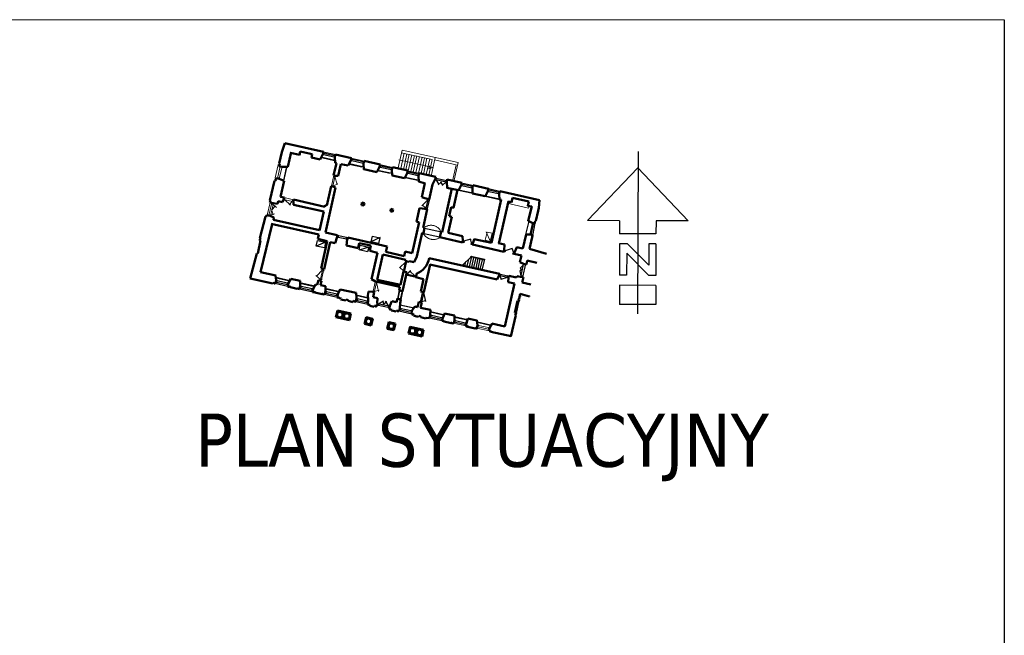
# Model space of a CAD drawing. Header units: millimetres. Extents: x 5545 to 136433, y -146986 to -36607.
# Tile 136 of 159: x 38665 to 39184, y -49662 to -49338. Entities that reach past the tile are written whole.
import ezdxf

# ---------------------------------------------------------------- set-up
doc = ezdxf.new("R2010")
doc.units = ezdxf.units.MM
doc.header["$LTSCALE"] = 8
doc.linetypes.add('DASHDOTX2', pattern=[50.8, 25.4, -12.7, 0, -12.7])
doc.layers.add('Arc_opisy', color=18, linetype='Continuous')
doc.layers.add('Standard', color=7, linetype='Continuous', lineweight=25)
doc.layers.add('STOLARKA', color=130, linetype='Continuous', lineweight=15)
doc.styles.add('ISOCP', font='ISOCP.SHX')
doc.styles.add('Tahoma14', font='txt', dxfattribs={"height": 14})

# ---------------------------------------------------------------- blocks, each defined once
blk = doc.blocks.new('POLNOC')
for p, q in [((0, 68.6), (0, 0)), ((0, 61.61), (-21.27, 39.33)), ((0, 61.61), (21.27, 39.33)), ((-7.67, 39.33), (-21.27, 39.33)), ((-7.67, 39.33), (-7.67, 33.82)), ((7.67, 39.33), (7.67, 33.82)), ((21.27, 39.33), (7.67, 39.33)), ((7.67, 33.82), (-7.67, 33.82)), ((-4.39, 29.59), (-7.67, 29.59)), ((-7.67, 29.59), (-7.67, 16.32)), ((-4.39, 29.59), (4.67, 20.56)), ((4.67, 29.59), (4.67, 20.56)), ((7.67, 29.59), (4.67, 29.59)), ((7.67, 29.59), (7.67, 16.32)), ((-4.67, 25.64), (4.67, 16.32)), ((-4.67, 25.64), (-4.67, 16.32)), ((-4.67, 16.32), (-7.67, 16.32)), ((7.67, 16.32), (4.67, 16.32)), ((-7.67, 12.09), (-7.67, 4.03)), ((7.67, 12.09), (-7.67, 12.09)), ((7.67, 12.09), (7.67, 4.03)), ((7.67, 4.03), (-7.67, 4.03))]:
    blk.add_line(p, q)
blk = doc.blocks.new('G$C70098922')
at = {"xscale": 1.247999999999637, "yscale": 1.247999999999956, "zscale": 1.248, "rotation": 359.8333722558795}
blk.add_blockref('POLNOC', (26.41, 0), dxfattribs=at)
blk = doc.blocks.new('G$CD086E098')
at = {"color": 170, "linetype": 'ByBlock', "const_width": 0.315}
blk.add_lwpolyline([(571.7, 133.7), (573.8, 131.6)], dxfattribs=at)
at = {"layer": 'Standard', "color": 250, "lineweight": 20}
for p, q in [((252.9, 336.8), (252.9, 374.7)), ((252.9, 374.7), (373.8, 374.7)), ((324.5, 374.6), (324.5, 334.3)), ((373.8, 374.7), (373.8, 334.1)), ((250.8, 352.9), (324.4, 352.9)), ((252.4, 369), (319.2, 369)), ((258.9, 369.4), (258.9, 336.5)), ((264.7, 369), (264.7, 334.8)), ((269.5, 369.7), (269.5, 335.7)), ((275.1, 369.4), (275.1, 334.7)), ((281, 369.4), (281, 334.7)), ((285.8, 369.6), (285.8, 334.8)), ((291.3, 369.7), (291.3, 334.6)), ((297.5, 369.7), (297.5, 334.8)), ((302.6, 369.1), (302.6, 335.3)), ((307.8, 369.6), (307.8, 334.4)), ((313.9, 369.6), (313.9, 335.6)), ((316.2, 348.7), (316.2, 354.9)), ((324.4, 352.9), (316.2, 348.7)), ((319.2, 369), (319.2, 335.1)), ((370.8, 369.3), (324, 369.3)), ((370.8, 334.1), (370.8, 369.3)), ((92.1, 332.7), (93.9, 332.7)), ((93.9, 332.7), (93.9, 329.3)), ((117.8, 332.5), (116, 332.5)), ((116.1, 332.5), (116.1, 329.2)), ((152.5, 333.2), (154.3, 333.2)), ((154.3, 333.2), (154.3, 329.9)), ((179.7, 333.2), (177.8, 333.2)), ((177.9, 333.2), (177.9, 329.8)), ((214.3, 332.9), (216.1, 332.9)), ((216.1, 332.9), (216.1, 329.5)), ((240.9, 332.9), (239.1, 332.9)), ((239.2, 332.9), (239.2, 329.5)), ((274, 332.9), (275.8, 332.9)), ((275.8, 332.9), (275.8, 329.6)), ((298.4, 332.8), (296.6, 332.8)), ((296.7, 332.8), (296.7, 329.4)), ((334.6, 332.9), (336.4, 332.9)), ((336.4, 332.9), (336.4, 329.6)), ((359.2, 332.9), (357.4, 332.9)), ((357.5, 332.9), (357.5, 329.6)), ((390.7, 332.6), (392.5, 332.6)), ((392.5, 332.6), (392.5, 329.3)), ((414.5, 332.8), (412.7, 332.8)), ((412.8, 332.8), (412.8, 329.4)), ((448.3, 333.1), (450.1, 333.1)), ((450.1, 333.1), (450.1, 329.7)), ((472.4, 333), (470.6, 333)), ((470.7, 333), (470.7, 329.6)), ((93.9, 329.3), (92.1, 329.3)), ((116.1, 329.2), (117.9, 329.2)), ((154.3, 329.9), (152.5, 329.9)), ((177.9, 329.8), (179.8, 329.8)), ((216.1, 329.5), (214.3, 329.5)), ((239.2, 329.5), (241, 329.5)), ((275.8, 329.6), (274, 329.6)), ((296.7, 329.4), (298.5, 329.4)), ((336.4, 329.6), (334.6, 329.6)), ((357.5, 329.6), (359.3, 329.6)), ((392.5, 329.3), (390.6, 329.3)), ((412.8, 329.4), (414.6, 329.4)), ((450.1, 329.7), (448.3, 329.7)), ((470.7, 329.6), (472.5, 329.6)), ((498.9, 318.5), (498.9, 313.8)), ((498.9, 313.8), (539.6, 313.8)), ((539.6, 313.8), (539.6, 319)), ((124.3, 291.7), (124.3, 267.8)), ((127.3, 291.9), (127.3, 268.5)), ((6.6, 287.6), (5.1, 287.6)), ((5.1, 287.6), (5.1, 259.3)), ((9.5, 283.8), (13.9, 283.8)), ((10.2, 285.3), (10.2, 259.5)), ((13.8, 285.7), (13.8, 258.9)), ((23.1, 288), (23.1, 257.6)), ((23.8, 288.9), (23.8, 256.9)), ((123.2, 269.6), (128.6, 269.6)), ((123.4, 288.7), (128, 288.7)), ((127, 289.4), (135.7, 274)), ((127.1, 269), (136.5, 275.7)), ((5.1, 259.3), (7.5, 259.3)), ((9.9, 261.1), (14.5, 261.1)), ((463.1, 245.1), (476.8, 226.6)), ((465.2, 227.5), (465.2, 245)), ((465.2, 245), (476.2, 245)), ((476.2, 245), (476.2, 227.5)), ((31.7, 218.9), (55, 218.9)), ((31.9, 222.7), (53.5, 222.7)), ((34.2, 218.9), (48.9, 210.1)), ((34.3, 223.3), (34.3, 218.5)), ((50.5, 218.6), (46.2, 210)), ((50.6, 223.1), (50.6, 218.5)), ((476.2, 227.5), (465.2, 227.5)), ((5.9, 206.5), (5.9, 178.8)), ((13.7, 203.7), (8.9, 203.7)), ((9.4, 206.4), (9.4, 178.8)), ((11.7, 204.2), (21.1, 199)), ((11.8, 192.9), (17.5, 182.6)), ((18.6, 202.2), (12, 191.4)), ((12.9, 206.5), (12.9, 178.8)), ((13.6, 180.3), (9.2, 180.3)), ((12.8, 180.3), (19.7, 185.2)), ((144.2, 91.9), (134.7, 76.3)), ((149.1, 91), (143.9, 91)), ((144.3, 94.6), (144.3, 68.5)), ((147.1, 94.3), (147.1, 67.8)), ((258.1, 90.9), (258.1, 71.5)), ((260.9, 90.8), (260.9, 71.9)), ((261.1, 91.3), (269.6, 72.9)), ((144.6, 71.2), (133.5, 77.5)), ((148.2, 71.8), (143.2, 71.8)), ((260.7, 71.2), (270.3, 76)), ((319.8, 55.2), (350, 55.2)), ((464.8, 42.4), (437.5, 42.4)), ((515.4, 46.1), (487.8, 46.1)), ((488, 49.4), (515.2, 49.4)), ((515.3, 43.1), (488.7, 43.1)), ((490.7, 49.8), (490.7, 45.3)), ((512.6, 50.1), (512.6, 45.2))]:
    blk.add_line(p, q, dxfattribs=at)
at = {"layer": 'Standard', "color": 250, "lineweight": 50}
for p, q in [((8.4, 335.3), (6.4, 315.2)), ((8.9, 335.1), (92, 335.1)), ((92, 335.3), (92, 329.5)), ((117.9, 335.6), (117.9, 329.7)), ((117.9, 335.1), (152.5, 335.1)), ((152.5, 335.9), (152.5, 330)), ((179.8, 335.3), (179.8, 329.5)), ((179.8, 335.1), (214.3, 335.1)), ((214.3, 335.5), (214.3, 329.7)), ((241, 335.5), (241, 329.7)), ((241, 335.1), (274, 335.1)), ((274, 335.6), (274, 329.7)), ((298.6, 335.4), (298.6, 329.6)), ((298.6, 335.1), (334.5, 335.1)), ((334.5, 335.6), (334.5, 329.7)), ((359.3, 335.5), (359.3, 329.7)), ((359.3, 335.1), (390.6, 335.1)), ((390.6, 335.2), (390.6, 329.4)), ((414.7, 335.4), (414.7, 329.6)), ((414.7, 335.1), (448.2, 335.1)), ((448.2, 335.7), (448.2, 329.9)), ((472.6, 335.4), (472.6, 329.1)), ((472.6, 335.1), (558.2, 335.1)), ((560.4, 318.7), (558.2, 335.1)), ((6.4, 315.2), (6.4, 290.4)), ((24.7, 318), (44.2, 318)), ((25.6, 319.4), (25.6, 287.4)), ((44.2, 317.4), (44.2, 324.9)), ((44.2, 324.9), (70.3, 324.9)), ((70.3, 324.9), (70.3, 317.1)), ((70.3, 318), (89, 318)), ((92, 329.6), (88.8, 317.4)), ((117.9, 329.8), (121.1, 318)), ((121.1, 318), (123.9, 318)), ((123.9, 318), (123.9, 291.3)), ((133.5, 318), (149.2, 318)), ((133.5, 292.5), (133.5, 318)), ((152.5, 330.1), (149.2, 318)), ((179.8, 329.6), (183, 317.4)), ((182.9, 318), (211.1, 318)), ((214.3, 329.8), (211, 317.6)), ((241, 329.8), (244.2, 317.6)), ((244.1, 318), (270.8, 318)), ((274, 329.9), (270.7, 317.7)), ((298.6, 329.7), (301.8, 317.5)), ((315.7, 316.5), (301.5, 317.9)), ((315.2, 287.4), (315, 317.1)), ((331.1, 318), (331.1, 285.9)), ((334.6, 329.9), (331.3, 317.7)), ((359.3, 329.8), (362.6, 317.7)), ((362.5, 318), (387.6, 318)), ((372.7, 224.7), (372.7, 318.7)), ((385.1, 279.4), (385.1, 318.4)), ((390.6, 329.5), (387.4, 317.4)), ((414.6, 329.7), (417.9, 317.6)), ((417.8, 318), (445.1, 318)), ((448.2, 330), (445, 317.8)), ((472.6, 329.2), (475.8, 317.1)), ((475.5, 318), (479.4, 318)), ((479.4, 224.9), (479.4, 319)), ((494.7, 227.3), (494.7, 318.8)), ((494.7, 318), (501.6, 318)), ((501.6, 324.7), (501.6, 327)), ((501.6, 327), (536.8, 327)), ((501.6, 317.5), (501.6, 324.7)), ((536.8, 327), (536.8, 317.3)), ((536.8, 318), (545, 318)), ((545, 286.4), (545, 319.1)), ((560.4, 312.3), (560.4, 318.7)), ((560.4, 290.9), (560.4, 312.3)), ((6.4, 290.4), (7.7, 290.4)), ((7.7, 290.4), (7.7, 288.3)), ((123.9, 291.3), (127.6, 291.3)), ((127.6, 291.3), (133.5, 292.5)), ((559.3, 289.6), (560.4, 290.9)), ((7.7, 288.3), (6.6, 288.3)), ((6.6, 288.3), (6.6, 287)), ((6.6, 287), (7.9, 285.1)), ((7.9, 285.1), (10.8, 285.1)), ((10.8, 285.1), (14.2, 285.1)), ((14.2, 285.1), (26, 287.9)), ((331.4, 285.7), (315.2, 287.4)), ((385.7, 279.6), (379.8, 279.6)), ((379.8, 279.6), (379.8, 260.3)), ((544.7, 287), (553.9, 285.3)), ((553.9, 285.3), (557.4, 285.3)), ((557.4, 285.3), (559.3, 285.3)), ((559.3, 287.1), (559.3, 289.6)), ((559.3, 285.3), (559.3, 287.1)), ((4.5, 210.3), (4.5, 253.1)), ((4.5, 253.1), (6.9, 253.1)), ((6, 256.1), (6, 257.8)), ((6, 257.8), (7.1, 257.8)), ((6.9, 256.1), (6, 256.1)), ((6.9, 253.1), (6.9, 256.1)), ((7.1, 257.8), (7.1, 259.1)), ((7.3, 259.1), (13.4, 259.1)), ((13.4, 259.1), (24.8, 257.4)), ((24.8, 257.4), (24.8, 222.7)), ((123.7, 267.9), (123.7, 268.2)), ((123.7, 268.2), (127.6, 268.2)), ((123.7, 226.2), (123.7, 267.9)), ((127.6, 268.2), (133.3, 267.1)), ((133.3, 267.1), (133.3, 170)), ((315.5, 263.2), (332, 264.7)), ((315.5, 234.2), (315.5, 263.2)), ((332, 264.7), (332, 224.9)), ((379.8, 260.3), (385.7, 260.3)), ((385.7, 260.3), (385.7, 225.5)), ((546.4, 258.3), (555.4, 260)), ((546.4, 227.7), (546.4, 258.3)), ((555.4, 260), (560.1, 260)), ((560.4, 257.3), (559.9, 257.3)), ((559.9, 257.3), (559.9, 255.6)), ((559.9, 255.6), (560.3, 255.6)), ((560.1, 260), (560.1, 258.3)), ((560.1, 258.3), (560.4, 258.3)), ((560.3, 255.6), (560.3, 230)), ((560.4, 258.3), (560.4, 257.3)), ((194.5, 248.5), (200.1, 248.5)), ((194.5, 243), (194.5, 248.5)), ((200.1, 243), (194.5, 243)), ((200.1, 248.5), (200.1, 243)), ((257.1, 243.6), (257.1, 248.8)), ((257.1, 248.8), (261.8, 248.8)), ((261.8, 243.6), (257.1, 243.6)), ((261.8, 248.8), (261.8, 243.6)), ((321, 234.2), (315.5, 234.2)), ((321, 167.5), (321, 234.2)), ((560.3, 230), (597.3, 228)), ((5.6, 210.3), (4.5, 210.3)), ((5.6, 206), (5.6, 210.3)), ((31, 212.7), (22, 212.7)), ((22, 212.7), (22, 206.8)), ((24.8, 222.7), (32.2, 222.7)), ((32.2, 218), (31, 212.7)), ((32.2, 222.7), (32.2, 218)), ((52.6, 219.7), (52.5, 222.9)), ((52.5, 222.9), (120.2, 222.9)), ((53.6, 218.4), (52.6, 219.7)), ((55, 212.6), (53.6, 218.4)), ((120, 212.6), (55, 212.6)), ((120, 171.6), (120, 212.6)), ((120.2, 222.9), (120.2, 226.2)), ((120.2, 226.2), (123.7, 226.2)), ((332, 224.9), (334.9, 224.9)), ((334.9, 213.5), (332.1, 213.5)), ((332.1, 213.5), (332.1, 162.7)), ((334.9, 224.9), (334.9, 213.5)), ((370.7, 212.9), (370.7, 225)), ((370.7, 225), (372.9, 225)), ((419.8, 212.9), (370.7, 212.9)), ((385.7, 225.5), (416.9, 225.5)), ((416.9, 225.5), (419.8, 216)), ((419.8, 216), (419.8, 212.9)), ((442.8, 225.6), (440.8, 215.7)), ((440.8, 215.7), (440.8, 212.7)), ((440.8, 212.7), (508.9, 212.7)), ((442.2, 224.9), (479.4, 224.9)), ((506.9, 227.6), (494.1, 227.6)), ((508.9, 215.3), (506.9, 227.6)), ((508.9, 212.7), (508.9, 215.3)), ((533.5, 228), (530.8, 215.5)), ((530.8, 215.5), (530.8, 212.6)), ((530.8, 212.6), (546.6, 212.6)), ((533, 227.7), (546.4, 227.7)), ((546.6, 212.6), (546.6, 198.7)), ((12.3, 206), (5.6, 206)), ((22, 206.8), (12.3, 206)), ((546.6, 198.7), (554.9, 196.9)), ((554.9, 196.9), (560.8, 196.9)), ((560.8, 196.9), (560.8, 205.1)), ((560.8, 205.1), (581.4, 205.1)), ((1.3, 128.4), (2.9, 175.1)), ((2.9, 175.1), (4.3, 175.1)), ((4.3, 175.1), (4.3, 179)), ((4.3, 179), (12.4, 179)), ((12.4, 179), (20.5, 177.5)), ((20.5, 177.5), (20.5, 172.2)), ((120, 171.9), (20.5, 171.9)), ((133.3, 170), (158.9, 170)), ((159.5, 166.4), (158.1, 152.4)), ((158.9, 170), (159.5, 170)), ((159.5, 170), (159.5, 166.4)), ((182.9, 153), (181.4, 166.1)), ((181.5, 166), (181.5, 169.7)), ((181.5, 169.7), (266.6, 169.7)), ((266.6, 169.7), (266.6, 157.8)), ((305.6, 157.8), (305.6, 167.5)), ((305.6, 167.5), (321, 167.5)), ((546.4, 168), (554.8, 168.9)), ((546.4, 165), (546.4, 168)), ((554.8, 168.9), (560.7, 168.9)), ((560.7, 168.9), (560.7, 158)), ((18.1, 58.5), (19.9, 162.9)), ((18.1, 162.9), (120.4, 162.9)), ((120.4, 162.9), (120.4, 153.2)), ((120.4, 153.2), (141.1, 153.2)), ((141.1, 153.2), (141.1, 94.1)), ((147.7, 93.8), (147.7, 152.7)), ((147.7, 152.7), (158.2, 152.7)), ((207.6, 153), (182.9, 153)), ((232.8, 164), (207.6, 164)), ((207.6, 164), (207.6, 153)), ((232.8, 152.4), (232.8, 164)), ((249.4, 152.4), (232.8, 152.4)), ((249.4, 95), (249.4, 152.4)), ((310.8, 151), (261.5, 151)), ((261.5, 151), (261.5, 96.8)), ((266.6, 157.8), (305.6, 157.8)), ((310.8, 147.9), (310.8, 151)), ((318.8, 147.9), (310.8, 147.9)), ((329.5, 149.9), (318.8, 149.9)), ((318.8, 149.9), (318.8, 147.9)), ((332.1, 162.7), (329.5, 149.9)), ((509.8, 164.9), (358, 164.9)), ((362.7, 152.4), (508.1, 152.4)), ((363, 152.4), (363, 92.7)), ((508.1, 152.4), (509.8, 162.4)), ((509.8, 162.4), (509.8, 164.9)), ((530, 161.7), (530, 165)), ((530, 165), (546.4, 165)), ((530, 161.9), (532, 151.9)), ((545.5, 152.1), (531.8, 152.1)), ((545.5, 59.4), (545.5, 152.1)), ((560.7, 158), (579.3, 157.3)), ((2.6, 128.4), (1.3, 128.4)), ((1.8, 123.5), (1.8, 126.2)), ((1.8, 126.2), (2.6, 126.2)), ((2.6, 126.2), (2.6, 128.4)), ((311.5, 96.8), (311.5, 125.6)), ((311.5, 125.6), (318.9, 125.6)), ((318.9, 125.6), (318.9, 84.7)), ((339.6, 119.5), (339.6, 127.9)), ((561.6, 133.4), (581.8, 132.1)), ((561.8, 122.5), (561.8, 133.8)), ((3.9, 123.5), (1.8, 123.5)), ((3.9, 95.8), (3.9, 123.5)), ((356.5, 119.5), (339.6, 119.5)), ((356.5, 92.7), (356.5, 119.5)), ((559.1, 92), (559.1, 118.1)), ((559.1, 118.1), (562.5, 118.1)), ((560.5, 121.3), (560.5, 122.5)), ((560.5, 122.5), (561.8, 122.5)), ((562.5, 121.3), (560.5, 121.3)), ((562.5, 118.1), (562.5, 121.3)), ((2.1, 95.8), (3.9, 95.8)), ((141.1, 94.1), (141.1, 93.8)), ((141.1, 93.8), (147.7, 93.8)), ((258.4, 92.4), (249.4, 95)), ((262.4, 92.4), (258.4, 92.4)), ((261.5, 96.8), (311.5, 96.8)), ((311.2, 92.4), (262.4, 92.4)), ((311.2, 84.7), (311.2, 92.4)), ((318.9, 84.7), (311.2, 84.7)), ((363, 92.7), (356.5, 92.7)), ((562.4, 92), (559.1, 92)), ((561, 87.7), (561, 89)), ((561, 89), (562.4, 89)), ((562.2, 87.7), (561, 87.7)), ((562.2, 41.8), (562.2, 87.7)), ((562.4, 89), (562.4, 92)), ((147.1, 69), (140.7, 69)), ((140.7, 69), (140.7, 58.7)), ((147.1, 59.5), (147.1, 69)), ((249.1, 68.8), (257.9, 69.9)), ((249.1, 60.3), (249.1, 68.8)), ((257.9, 69.9), (261.2, 69.9)), ((261.2, 69.9), (261.2, 59.3)), ((311.2, 67.1), (319.2, 67.1)), ((311.6, 59.5), (311.6, 67.8)), ((319.2, 67.1), (319.2, 58.8)), ((363.6, 70.6), (357.1, 70.6)), ((357.1, 70.6), (357.1, 59.1)), ((363.6, 59.1), (363.6, 70.6)), ((51, 58.5), (18.1, 58.5)), ((48.7, 41.2), (48.7, 42.4)), ((48.7, 42.4), (51.1, 42.4)), ((53.8, 49.4), (50.8, 58.7)), ((51.1, 42.4), (51.1, 41.7)), ((51.1, 41.7), (52.9, 41.7)), ((52.9, 41.7), (52.9, 42.4)), ((52.9, 42.4), (53.8, 42.4)), ((53.8, 42.4), (53.8, 49.4)), ((80.7, 49.4), (83.7, 59.1)), ((80.7, 41.7), (80.7, 49.4)), ((82.6, 41.7), (80.7, 41.7)), ((84.3, 41.7), (82.6, 41.7)), ((83.6, 58.8), (103.4, 58.8)), ((86.6, 42.5), (84.3, 42.5)), ((84.3, 42.5), (84.3, 41.7)), ((86.6, 41.9), (86.6, 42.5)), ((86.6, 41.3), (86.6, 41.9)), ((103.2, 42.3), (101.3, 42.3)), ((101.3, 42.3), (101.3, 41.3)), ((103.2, 41.8), (103.2, 42.3)), ((106.1, 41.8), (103.2, 41.8)), ((103.4, 58.8), (106.2, 48.8)), ((106.2, 48.8), (106.1, 45.3)), ((106.1, 45.3), (106.1, 41.8)), ((136.6, 58.7), (133.7, 48.7)), ((133.7, 48.7), (133.7, 42.4)), ((133.7, 42.4), (134.3, 42.4)), ((134.3, 42.4), (134.3, 41.8)), ((134.3, 41.8), (136.8, 41.8)), ((140.3, 58.7), (136.6, 58.7)), ((136.8, 41.8), (136.8, 42.7)), ((136.8, 42.7), (139.4, 42.7)), ((139.4, 42.7), (139.4, 41.7)), ((139.4, 41.7), (154.7, 41.7)), ((158.5, 59.5), (147.1, 59.5)), ((154.7, 41.7), (154.7, 42.5)), ((154.7, 42.5), (156.4, 42.5)), ((156.4, 42.5), (156.4, 42.1)), ((156.4, 42.1), (158.2, 42.1)), ((158.2, 42.1), (158.2, 42.5)), ((158.2, 42.5), (160.1, 42.5)), ((160.1, 49.3), (158.5, 59.5)), ((160.1, 42.5), (160.1, 49.3)), ((187.2, 50.4), (189.6, 60.2)), ((187.2, 41.6), (187.2, 50.4)), ((190, 41.6), (187.2, 41.6)), ((189.4, 59.9), (224.4, 59.9)), ((192.2, 42.5), (190, 42.5)), ((190, 42.5), (190, 41.6)), ((192.2, 41.7), (192.2, 42.5)), ((195.9, 41.7), (192.2, 41.7)), ((195.9, 39.7), (195.9, 41.7)), ((211.2, 41.6), (206.6, 41.6)), ((206.6, 41.6), (206.6, 39.7)), ((211.2, 39.7), (211.2, 41.6)), ((224.1, 42.4), (221.5, 42.4)), ((221.5, 42.4), (221.5, 39.7)), ((224.1, 41.5), (224.1, 42.4)), ((224.4, 59.9), (227.7, 49.3)), ((227.7, 42.2), (227.1, 42.2)), ((227.1, 42.2), (227.1, 41.5)), ((227.7, 49.3), (227.7, 42.2)), ((253, 48.6), (249.1, 60.3)), ((253, 45.1), (253, 48.6)), ((253, 42.2), (253, 45.1)), ((253.6, 42.2), (253, 42.2)), ((253.6, 41.2), (253.6, 42.2)), ((258, 42), (255, 42)), ((255, 42), (255, 41.2)), ((258, 39.6), (258, 42)), ((261.2, 59.3), (270.4, 59.3)), ((270.4, 42.2), (267.9, 42.2)), ((267.9, 42.2), (267.9, 39.6)), ((270.4, 59.3), (272.1, 48.6)), ((270.4, 41.3), (270.4, 42.2)), ((273.2, 42), (271.9, 42)), ((271.9, 42), (271.9, 41.3)), ((272.1, 48.6), (273.2, 48.6)), ((273.2, 48.6), (273.2, 42)), ((299.2, 49), (301.2, 59.5)), ((299.2, 45.2), (299.2, 49)), ((299.2, 42.6), (299.2, 45.2)), ((300.6, 42.6), (299.2, 42.6)), ((300.6, 41.3), (300.6, 42.6)), ((301.2, 59.5), (311.6, 59.5)), ((305.3, 41.9), (302.3, 41.9)), ((302.3, 41.9), (302.3, 41.3)), ((305.3, 40), (305.3, 41.9)), ((317.6, 42.1), (315.3, 42.1)), ((315.3, 42.1), (315.3, 40)), ((317.6, 41.4), (317.6, 42.1)), ((319.2, 58.8), (320.8, 49)), ((320.8, 42.3), (319.6, 42.3)), ((319.6, 42.3), (319.6, 41.4)), ((320.8, 49), (320.8, 42.3)), ((351.1, 59.1), (347.1, 48.5)), ((347.1, 48.5), (347.1, 45.3)), ((347.1, 45.3), (348.2, 45.3)), ((348.2, 45.3), (348.2, 41.7)), ((348.2, 41.7), (349.1, 41.7)), ((349.1, 41.7), (349.3, 41.7)), ((349.3, 41.7), (349.3, 41.1)), ((357.1, 59.1), (351.1, 59.1)), ((351.4, 41.1), (351.4, 42)), ((351.4, 42), (353.3, 42)), ((353.3, 42), (353.3, 39.6)), ((363.3, 39.6), (363.3, 41.5)), ((363.3, 41.5), (368.2, 41.5)), ((384.8, 59.1), (363.6, 59.1)), ((368.2, 41.5), (368.2, 39.5)), ((381.1, 40.7), (381.1, 41.5)), ((381.1, 41.5), (386.2, 41.5)), ((386.2, 49.4), (384.8, 59.1)), ((386.2, 45.3), (386.2, 49.4)), ((386.2, 41.5), (386.2, 45.3)), ((415.5, 59.2), (413.6, 48.8)), ((413.6, 49.2), (413.6, 41.8)), ((413.6, 41.8), (416.4, 41.8)), ((415.4, 58.6), (437, 58.6)), ((416.4, 41.8), (416.4, 42.3)), ((416.4, 42.3), (418.3, 42.3)), ((418.3, 42.3), (418.3, 41.4)), ((433.4, 41.4), (433.4, 42.2)), ((433.4, 42.2), (434.9, 42.2)), ((434.9, 42.2), (434.9, 41.7)), ((434.9, 41.7), (437.5, 41.7)), ((436.8, 58.9), (438.8, 48.6)), ((437.5, 41.7), (437.5, 42.3)), ((437.5, 42.3), (438.7, 42.3)), ((438.7, 42.3), (438.7, 49.1)), ((465.7, 59.1), (464.6, 48.6)), ((464.7, 49.1), (464.7, 42.3)), ((464.7, 42.3), (465.9, 42.3)), ((465.4, 58.8), (484.9, 58.8)), ((465.9, 42.3), (465.9, 41.7)), ((465.9, 41.7), (467.8, 41.7)), ((467.8, 41.7), (467.8, 42.5)), ((467.8, 42.5), (469.7, 42.5)), ((469.7, 42.5), (469.7, 41.3)), ((484.5, 59.2), (488.6, 49.3)), ((485.1, 41.3), (485.1, 42.6)), ((485.1, 42.6), (486.1, 42.6)), ((486.1, 42.6), (486.1, 41.9)), ((486.1, 41.9), (487.4, 41.9)), ((487.4, 41.9), (488.9, 42.9)), ((488.6, 49.3), (488.6, 42.5)), ((517.5, 59.7), (514.5, 48.9)), ((514.5, 49.7), (514.5, 46)), ((514.5, 46), (515.2, 46)), ((515.2, 46), (515.2, 42.7)), ((515.2, 42.7), (517.6, 42.7)), ((516.9, 59.4), (545.5, 59.4)), ((517.6, 42.7), (517.6, 43.6)), ((517.6, 43.6), (518.8, 43.6)), ((518.8, 43.6), (518.8, 41.9)), ((518.8, 41.9), (562.4, 41.9)), ((0, 41.2), (48.7, 41.2)), ((101.3, 41.3), (86.6, 41.3)), ((206.6, 39.7), (195.9, 39.7)), ((221.5, 39.7), (211.2, 39.7)), ((227.1, 41.5), (224.1, 41.5)), ((255, 41.2), (253.6, 41.2)), ((267.9, 39.6), (258, 39.6)), ((271.9, 41.3), (270.4, 41.3)), ((302.3, 41.3), (300.6, 41.3)), ((315.3, 40), (305.3, 40)), ((319.6, 41.4), (317.6, 41.4)), ((349.3, 41.1), (351.4, 41.1)), ((352.9, 39.6), (363.3, 39.6)), ((368.2, 39.5), (378.5, 39.5)), ((378.5, 39.5), (378.5, 40.7)), ((378.5, 40.7), (381.1, 40.7)), ((418.3, 41.4), (433.4, 41.4)), ((469.7, 41.3), (485.1, 41.3)), ((193.7, 0.8), (193.7, 15.5)), ((193.7, 15.1), (222.8, 15.1)), ((222.8, 0.8), (193.7, 0.8)), ((207.8, 15.3), (207.8, 0.6)), ((208.9, 15.4), (208.9, 0.3)), ((222.8, 15.1), (222.8, 0.8)), ((255.9, 0.2), (255.9, 14.9)), ((255.9, 14.5), (270, 14.5)), ((270, 0.2), (255.9, 0.2)), ((270, 14.7), (270, 0)), ((304.7, 0.6), (304.7, 15.4)), ((304.7, 15), (318.8, 15)), ((318.8, 0.6), (304.7, 0.6)), ((318.8, 15.1), (318.8, 0.4)), ((350.6, 0.8), (350.6, 15.6)), ((350.6, 15.2), (379.7, 15.2)), ((379.7, 0.8), (350.6, 0.8)), ((364.6, 15.4), (364.6, 0.7)), ((365.7, 15.4), (365.7, 0.4)), ((379.7, 15.2), (379.7, 0.8))]:
    blk.add_line(p, q, dxfattribs=at)
at = {"layer": 'Standard', "color": 250, "lineweight": 25}
for p, q in [((91.5, 335), (117.9, 335)), ((93.8, 332.4), (116.5, 332.4)), ((152.2, 335), (180.6, 335)), ((154.2, 333.2), (178.2, 333.2)), ((213.6, 334.7), (241.3, 334.7)), ((215.9, 332.7), (239.2, 332.7)), ((273.5, 334.9), (298.8, 334.9)), ((275.6, 332.8), (296.8, 332.8)), ((335.9, 332.8), (358, 332.9)), ((390.1, 334.8), (415.6, 334.8)), ((392.3, 332.4), (412.9, 332.4)), ((448.2, 335.2), (474.6, 335.2)), ((449.8, 333.1), (471.3, 333.1)), ((91.6, 323.5), (119.7, 323.5)), ((91.7, 322.5), (118.9, 322.5)), ((93.7, 329.4), (116.4, 329.4)), ((150.8, 322.7), (178.9, 322.7)), ((150.9, 321.7), (178.1, 321.7)), ((154.2, 329.9), (178.7, 329.9)), ((211.7, 322.4), (239.8, 322.4)), ((211.8, 321.5), (239, 321.5)), ((215.9, 329.7), (239.9, 329.7)), ((271.8, 320.8), (300, 320.8)), ((271.9, 319.9), (299.1, 319.9)), ((275.8, 329.7), (297.1, 329.7)), ((335.8, 329.9), (358.4, 329.9)), ((335.9, 329.8), (344, 320.8)), ((343, 319.8), (347.9, 326.8)), ((346.5, 326.9), (352.4, 321.1)), ((351.5, 320.7), (358, 329.9)), ((386.9, 319.2), (418.1, 319.2)), ((387.2, 318.5), (418.5, 318.5)), ((392.3, 329.4), (413.2, 329.4)), ((444.6, 319.1), (475.8, 319.1)), ((444.7, 318.3), (476.1, 318.3)), ((449.9, 329.7), (471.1, 329.7)), ((328.6, 284.4), (319.3, 269.5)), ((328.5, 266.2), (319.6, 271.8)), ((328.4, 285.6), (331.4, 285.6)), ((328.4, 284), (328.4, 285.6)), ((331.4, 284), (328.4, 284)), ((328.5, 284.3), (328.5, 266.4)), ((331.4, 285.6), (331.4, 284)), ((331.4, 284.4), (331.4, 266.1)), ((546.4, 258), (546.4, 287.2)), ((558, 283.5), (554.1, 283.5)), ((554.8, 259.7), (554.8, 286)), ((557.3, 259.9), (557.3, 285.8)), ((559.4, 285.6), (559.8, 259.3)), ((328.4, 266.4), (331.4, 266.4)), ((328.4, 264.9), (328.4, 266.4)), ((331.4, 264.9), (328.4, 264.9)), ((331.4, 266.4), (331.4, 264.9)), ((557.9, 261.6), (554.5, 261.6)), ((420.2, 212.6), (420.2, 216.5)), ((420.2, 216.5), (422.2, 216.5)), ((422.2, 212.6), (420.2, 212.6)), ((421.9, 216.3), (436, 224.2)), ((422.2, 216.5), (422.2, 212.6)), ((438.3, 216.1), (434, 223.7)), ((438.4, 212.7), (438.4, 216.6)), ((438.4, 216.6), (440.3, 216.6)), ((440.3, 212.7), (438.4, 212.7)), ((440.3, 216.6), (440.3, 212.7)), ((509.3, 212.4), (509.3, 216.3)), ((509.3, 216.3), (511.2, 216.3)), ((511.2, 212.4), (509.3, 212.4)), ((511.2, 216.3), (511.2, 212.4)), ((511.3, 216), (524.8, 223.8)), ((523.4, 223.8), (528.8, 215.7)), ((528.6, 211.8), (528.6, 215.6)), ((528.6, 215.6), (530.5, 215.6)), ((530.5, 211.8), (528.6, 211.8)), ((530.5, 215.6), (530.5, 211.8)), ((444.9, 189), (429.2, 164.9)), ((443.7, 188.6), (472.4, 188.6)), ((444.3, 187.7), (444.3, 165.7)), ((449.2, 187.1), (449.2, 165.9)), ((453.7, 186.9), (453.7, 165.9)), ((458.4, 187.1), (458.4, 166)), ((462.9, 187), (462.9, 165.7)), ((467.8, 188.7), (467.8, 165.3)), ((472.4, 188.6), (472.4, 164.3)), ((555.2, 194.9), (549.8, 186.4)), ((559.5, 194.6), (554.8, 194.6)), ((554.9, 168.7), (554.9, 197.9)), ((558.6, 197.6), (558.6, 168.5)), ((159.9, 166.2), (159.9, 170.1)), ((159.9, 170.1), (161.8, 170.1)), ((161.8, 166.2), (159.9, 166.2)), ((161.7, 170), (179, 170)), ((161.7, 166.5), (179.6, 166.5)), ((161.8, 170.1), (161.8, 166.2)), ((179, 165.9), (179, 169.8)), ((179, 169.8), (181, 169.8)), ((181, 165.9), (179, 165.9)), ((181, 169.8), (181, 165.9)), ((247.9, 185), (231, 171.6)), ((231.5, 184.2), (247.4, 184.2)), ((231.5, 171.9), (231.5, 184.2)), ((247.4, 171.9), (231.5, 171.9)), ((247.4, 184.2), (247.4, 171.9)), ((473.9, 166), (429.2, 166)), ((434.7, 175.1), (434.7, 165.7)), ((439.5, 180.9), (439.5, 166.1)), ((472.8, 186.4), (441.9, 186.4)), ((549.8, 186.4), (555.8, 183.3)), ((555.6, 184.3), (550.2, 180.7)), ((550.2, 180.7), (554.8, 170.6)), ((558.9, 170.8), (553.7, 170.8)), ((120.4, 150.2), (138.1, 150.2)), ((120.4, 138), (120.4, 150.2)), ((138, 149.9), (120.5, 137.9)), ((138.1, 150.2), (138.1, 138)), ((229.2, 160.2), (210.4, 149.5)), ((210.4, 159.8), (228.9, 159.8)), ((210.4, 149.6), (210.4, 159.8)), ((228.9, 149.6), (210.4, 149.6)), ((228.9, 159.8), (228.9, 149.6)), ((311.8, 146.5), (302, 131.3)), ((314.2, 146.5), (311.4, 146.5)), ((311.8, 125.2), (311.8, 148.5)), ((313.9, 125), (313.9, 148.4)), ((509.9, 161.1), (509.9, 164.9)), ((509.9, 164.9), (511.9, 164.9)), ((511.9, 161.1), (509.9, 161.1)), ((511.1, 161.8), (515.9, 153.9)), ((511.6, 162), (527.6, 162)), ((511.8, 164.9), (527.7, 164.9)), ((511.9, 164.9), (511.9, 161.1)), ((527.5, 161.4), (515.1, 154.2)), ((527.6, 161.2), (527.6, 165.1)), ((527.6, 165.1), (529.5, 165.1)), ((529.5, 161.2), (527.6, 161.2)), ((529.5, 165.1), (529.5, 161.2)), ((138.1, 138), (120.4, 138)), ((312, 126.7), (301.8, 132.8)), ((314.3, 127), (311.1, 127)), ((319.9, 122.3), (326.2, 131)), ((323.3, 130), (338, 121.9)), ((318.1, 122), (340.1, 122)), ((318.2, 119.7), (340.1, 119.7)), ((320.6, 122.9), (320.6, 119.7)), ((338, 122.5), (338, 118.7)), ((562.2, 118.5), (562.4, 91.5)), ((257.9, 92.4), (261.2, 92.4)), ((257.9, 90.6), (257.9, 92.4)), ((261.2, 90.6), (257.9, 90.6)), ((261.2, 92.4), (261.2, 90.6)), ((311.7, 85.2), (311.7, 67.1)), ((312.5, 85), (312.5, 67)), ((318, 85.4), (318, 66.4)), ((318.7, 85.1), (318.7, 67)), ((359.5, 90.9), (363, 90.9)), ((359.8, 93.3), (359.8, 70)), ((362.3, 91.4), (370.6, 74.1)), ((362.5, 93.2), (362.5, 70.8)), ((258, 70), (258, 71.7)), ((258, 71.7), (261.1, 71.7)), ((261.1, 70), (258, 70)), ((261.1, 71.7), (261.1, 70)), ((359.4, 72.7), (363.3, 72.7)), ((362, 72.3), (370.8, 76.2)), ((52.7, 55.3), (82.5, 55.3)), ((52.8, 54.4), (82.2, 54.4)), ((53.6, 42.5), (82.7, 42.5)), ((53.9, 45.2), (53.9, 49.1)), ((53.9, 49.1), (55.9, 49.1)), ((55.9, 45.2), (53.9, 45.2)), ((55.7, 49.1), (78.6, 49.1)), ((55.8, 45.4), (79.1, 45.4)), ((55.9, 49.1), (55.9, 45.2)), ((78.5, 45.2), (78.5, 49)), ((78.5, 49), (80.5, 49)), ((80.5, 45.2), (78.5, 45.2)), ((80.5, 49), (80.5, 45.2)), ((103.8, 55.2), (136, 55.2)), ((103.9, 54.2), (135.9, 54.2)), ((104.1, 55.3), (104.4, 55.3)), ((104.2, 54.4), (104.7, 54.4)), ((105.8, 42.3), (134.7, 42.3)), ((106.5, 45), (106.5, 48.8)), ((106.5, 48.8), (108.4, 48.8)), ((108.4, 45), (106.5, 45)), ((108.3, 48.6), (132, 48.6)), ((108.3, 45.1), (132.1, 45.1)), ((108.4, 48.8), (108.4, 45)), ((131.6, 45.1), (131.6, 49)), ((131.6, 49), (133.5, 49)), ((133.5, 45.1), (131.6, 45.1)), ((133.5, 49), (133.5, 45.1)), ((158.4, 55.2), (186.6, 55.2)), ((158.5, 54.2), (185.8, 54.2)), ((159.9, 42.8), (187.1, 42.8)), ((160.4, 45.3), (160.4, 49.2)), ((160.4, 49.2), (162.3, 49.2)), ((162.3, 45.3), (160.4, 45.3)), ((162.1, 45.4), (185.3, 45.4)), ((162.3, 49.2), (185.1, 49.2)), ((162.3, 49.2), (162.3, 45.3)), ((185, 45.3), (185, 49.2)), ((185, 49.2), (187, 49.2)), ((187, 45.3), (185, 45.3)), ((187, 49.2), (187, 45.3)), ((224.9, 56), (253.1, 56)), ((225, 55), (252.3, 55)), ((227.5, 42.4), (253.1, 42.4)), ((227.9, 44.9), (227.9, 48.8)), ((227.9, 48.8), (229.9, 48.8)), ((229.9, 44.9), (227.9, 44.9)), ((229.6, 48.8), (252.4, 48.8)), ((229.7, 45), (251, 45)), ((229.9, 48.8), (229.9, 44.9)), ((250.7, 44.8), (250.7, 48.7)), ((250.7, 48.7), (252.7, 48.7)), ((252.7, 44.8), (250.7, 44.8)), ((252.7, 48.7), (252.7, 44.8)), ((271.9, 45.1), (299.5, 45.1)), ((272.9, 48), (300, 48)), ((275.1, 47.6), (283.9, 56.5)), ((275.7, 48.9), (275.7, 44.3)), ((282.6, 56.1), (285.7, 48.1)), ((291.5, 55.8), (285.4, 48.2)), ((297.7, 47.8), (288.6, 56.5)), ((297.4, 48.9), (297.4, 44.3)), ((319.8, 55.7), (350.4, 55.7)), ((320.4, 42.5), (348.4, 42.5)), ((320.5, 45.4), (348.8, 45.4)), ((320.8, 48.8), (348.6, 48.8)), ((323.2, 49.3), (323.2, 44.8)), ((345.3, 49.2), (345.3, 45.2)), ((385.6, 56.1), (413.8, 56.1)), ((385.8, 55.1), (413, 55.1)), ((413.7, 41.9), (385.8, 41.9)), ((385.9, 45.4), (414, 45.4)), ((386.2, 48.9), (413.7, 48.9)), ((388.4, 49.2), (388.4, 45.1)), ((412, 49.1), (412, 44.9)), ((437.4, 56.4), (465.6, 56.4)), ((437.5, 55.4), (464.7, 55.4)), ((437.9, 48.7), (465.1, 48.7)), ((438.4, 45.3), (464.8, 45.3)), ((440.5, 49.3), (440.5, 44.8)), ((463.1, 49.4), (463.1, 44.9)), ((487, 56.3), (515.1, 56.3)), ((487.1, 55.3), (514.3, 55.3))]:
    blk.add_line(p, q, dxfattribs=at)
at = {"layer": 'Standard', "color": 250, "linetype": 'DASHDOTX2', "lineweight": 25}
for p, q in [((333.3, 213.7), (369.9, 213.7)), ((334.5, 224.6), (371.7, 224.6))]:
    blk.add_line(p, q, dxfattribs=at)
at = {"layer": 'Standard', "color": 8, "lineweight": 20}
blk.add_line((574.7, 133.1), (583.6, 133.1), dxfattribs=at)
at = {"layer": 'Standard', "color": 250, "lineweight": 20}
for centre in [(200.8, 7.9), (215.7, 8), (263, 7.3), (311.8, 7.7), (357.7, 8), (372.6, 8.1)]:
    blk.add_circle(centre, 6.84, dxfattribs=at)
at = {"layer": 'Standard', "color": 250, "lineweight": 50}
for centre in [(200.6, 7.8), (215.7, 8), (262.8, 7.2), (311.6, 7.7), (357.5, 7.9), (372.6, 8.1)]:
    blk.add_circle(centre, 5.81, dxfattribs=at)
at = {"layer": 'Standard', "color": 250, "linetype": 'DASHDOTX2', "lineweight": 20}
for centre, radius, start, end in [((352, 211.3), 22.8, 35.0796, 141.2252), ((353.2, 229.1), 24.4, 218.5589, 315.9229)]:
    blk.add_arc(centre, radius, start, end, dxfattribs=at)
at = {"layer": 'Standard', "color": 250, "lineweight": 50}
blk.add_arc((316.6, 161.8), 41.5, 303.302, 4.6128, dxfattribs=at)
at = {"layer": 'Standard', "color": 5, "linetype": 'Continuous', "lineweight": 25, "style": 'ISOCP'}
blk.add_text('5', height=2.16, rotation=90, dxfattribs=at).set_placement((567.7, 127.3))
blk = doc.blocks.new('G$CEC934C07')
at = {"layer": 'Arc_opisy', "lineweight": 35, "ltscale": 0.2}
blk.add_blockref('G$CD086E098', (0, 0), dxfattribs=at)
blk = doc.blocks.new('G$C8C1C8AAF')
at = {"layer": 'Arc_opisy', "color": 170, "lineweight": 20, "ltscale": 0.5}
blk.add_line((0, 2926.26), (4156.38, 2926.26), dxfattribs=at)
at = {"layer": 'Standard', "color": 170, "lineweight": 25, "ltscale": 2}
blk.add_line((4156.38, 2926.26), (4156.38, 0), dxfattribs=at)
blk = doc.blocks.new('G$C1C2C7789')
at = {"layer": 'Arc_opisy', "lineweight": 25, "ltscale": 0.1}
blk.add_blockref('G$C8C1C8AAF', (0, 0), dxfattribs=at)
blk = doc.blocks.new('G$CFA82744B')
at = {"layer": 'Arc_opisy', "color": 1, "lineweight": 25, "ltscale": 0.1}
blk.add_blockref('G$C1C2C7789', (0, 0), dxfattribs=at)

msp = doc.modelspace()

# ---------------------------------------------------------------- linework, layer by layer
at = {"layer": 'Standard', "color": 250, "lineweight": 50}
msp.add_line((38786.774, -49473.945), (38790.25, -49460.763), dxfattribs=at)

# ---------------------------------------------------------------- block references
at = {"layer": 'Arc_opisy', "color": 250, "lineweight": 25, "ltscale": 0.1}
msp.add_blockref('G$CFA82744B', (35027.343, -52263.923), dxfattribs=at)
at = {"layer": 'Arc_opisy', "lineweight": 35, "ltscale": 0.2, "xscale": 0.25, "yscale": 0.25, "zscale": 0.25, "rotation": 347.3913932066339}
msp.add_blockref('G$CEC934C07', (38784.538, -49483.982), dxfattribs=at)
at = {"layer": 'Arc_opisy', "lineweight": 35, "ltscale": 0.2}
msp.add_blockref('G$C70098922', (38964.248, -49492.678), dxfattribs=at)

# ---------------------------------------------------------------- texts
at = {"layer": 'STOLARKA', "color": 7, "lineweight": 9, "style": 'Tahoma14'}
msp.add_text('PLAN SYTUACYJNY', height=28, dxfattribs=at).set_placement((38757.763, -49573.146))

doc.saveas('drawing.dxf')
